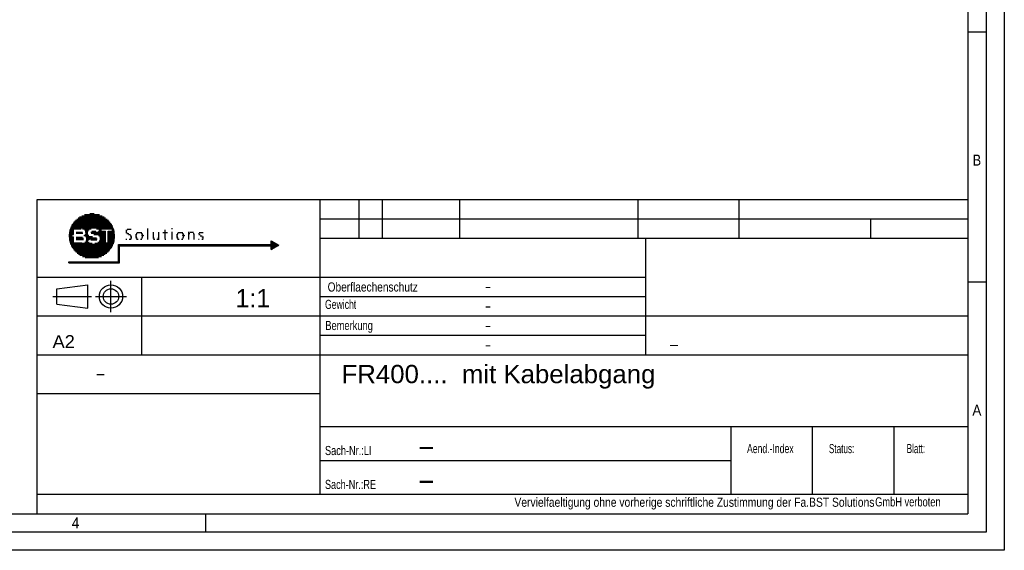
# Paper-space layout 'Blatt-1' of a CAD drawing. Header units: millimetres. Extents: x 0 to 594, y 0 to 420.
# Tile 3 of 4: x 325 to 594, y 0 to 145. Entities that reach past the tile are written whole.
import ezdxf
from ezdxf.enums import TextEntityAlignment as Align

# ---------------------------------------------------------------- set-up
doc = ezdxf.new("R2010")
doc.units = ezdxf.units.MM
doc.layers.add('LAYER0', color=7, linetype='Continuous')
doc.styles.add('VERO0-osifont', font='osifont-2014-11-14.ttf')
doc.styles.add('VERO1-TXT', font='txt')

# ---------------------------------------------------------------- blocks, each defined once
blk = doc.blocks.new('Entity set 0')
at = {"layer": 'LAYER0', "color": 252, "linetype": 'Continuous'}
for p, q in [((594, 420), (594, 0)), ((589, 415), (589, 5)), ((584, 141.67), (589, 141.67)), ((584, 73.33), (589, 73.33)), ((375.62, 10), (375.62, 5)), ((589, 5), (20, 5)), ((594, 0), (0, 0))]:
    blk.add_line(p, q, dxfattribs=at)
at = {"layer": 'LAYER0', "color": 4, "linetype": 'Continuous'}
for p in [(584, 410), (25, 10)]:
    blk.add_line(p, (584, 10), dxfattribs=at)
at = {"layer": 'LAYER0', "color": 7, "linetype": 'Continuous', "style": 'VERO0-osifont'}
for s, width, p, p2 in [('B', 0.977133, (585.34, 105.12), (587.66, 105.12)), ('A', 0.980459, (585.27, 36.79), (587.73, 36.79)), ('4', 0.976191, (339.04, 6), (341.08, 6))]:
    blk.add_text(s, height=3, dxfattribs=dict(at, width=width)).set_placement(p, p2, align=Align.FIT)
blk = doc.blocks.new('Entity set 1')
at = {"layer": 'LAYER0', "color": 136, "linetype": 'Continuous'}
for p, q in [((329.6, 95.86), (584, 95.86)), ((329.6, 10), (329.6, 95.86)), ((329.6, 95.86), (584, 95.86)), ((406.98, 15.3), (406.98, 95.86)), ((417.58, 85.26), (417.58, 95.86)), ((423.94, 85.26), (423.94, 95.86)), ((445.14, 85.26), (445.14, 95.86)), ((493.9, 85.26), (493.9, 95.86)), ((521.46, 85.26), (521.46, 95.86)), ((406.98, 90.56), (584, 90.56)), ((557.5, 85.26), (557.5, 90.56)), ((406.98, 85.26), (584, 85.26)), ((496.02, 53.46), (496.02, 85.26)), ((329.6, 74.66), (496.02, 74.66)), ((349.74, 65.12), (349.74, 73.6)), ((358.22, 53.46), (358.22, 74.66)), ((334.9, 71.48), (343.38, 72.54)), ((334.9, 67.24), (334.9, 71.48)), ((343.38, 66.18), (343.38, 72.54)), ((333.84, 69.36), (344.44, 69.36)), ((345.5, 69.36), (353.98, 69.36)), ((406.98, 69.36), (496.02, 69.36)), ((334.9, 67.24), (343.38, 66.18)), ((329.6, 64.06), (584, 64.06)), ((406.98, 58.76), (496.02, 58.76)), ((329.6, 53.46), (584, 53.46)), ((329.6, 42.86), (406.98, 42.86)), ((406.98, 33.85), (584, 33.85)), ((519.34, 15.3), (519.34, 33.85)), ((541.6, 15.3), (541.6, 33.85)), ((563.86, 15.3), (563.86, 33.85)), ((406.98, 24.58), (519.34, 24.58)), ((329.6, 15.3), (584, 15.3))]:
    blk.add_line(p, q, dxfattribs=at)
at = {"layer": 'LAYER0', "color": 4, "linetype": 'Continuous'}
for p, q in [((342.5, 91.73), (346.57, 91.73)), ((343.97, 92.03), (345.11, 92.03)), ((339.07, 89.03), (349.98, 89.03)), ((339.3, 89.33), (349.75, 89.33)), ((339.54, 89.63), (349.52, 89.63)), ((339.78, 89.93), (349.28, 89.93)), ((340.02, 90.23), (349.05, 90.23)), ((340.37, 90.53), (348.68, 90.53)), ((340.78, 90.83), (348.28, 90.83)), ((341.18, 91.13), (347.89, 91.13)), ((341.74, 91.43), (347.3, 91.43)), ((338.25, 86.33), (339.52, 86.33)), ((338.3, 86.63), (339.52, 86.63)), ((338.34, 86.93), (339.52, 86.93)), ((338.39, 87.23), (339.52, 87.23)), ((338.43, 87.53), (339.52, 87.53)), ((338.55, 87.83), (339.52, 87.83)), ((338.68, 88.13), (350.38, 88.13)), ((338.81, 88.43), (350.25, 88.43)), ((338.94, 88.73), (350.12, 88.73)), ((339.05, 86.32), (339.52, 86.32)), ((339.05, 86.01), (339.05, 86.32)), ((339.52, 86.32), (339.52, 87.87)), ((339.52, 87.87), (341.63, 87.87)), ((340.25, 86.92), (342, 86.92)), ((340.25, 86.62), (342.01, 86.62)), ((341.92, 87.83), (344.34, 87.83)), ((342.49, 87.53), (343.8, 87.53)), ((342.61, 86.33), (343.49, 86.33)), ((342.69, 87.23), (343.54, 87.23)), ((342.74, 86.63), (343.43, 86.63)), ((342.75, 86.93), (343.44, 86.93)), ((342.76, 86.83), (342.76, 86.75)), ((342.76, 86.75), (343.42, 86.75)), ((342.76, 86.74), (343.42, 86.74)), ((343.42, 86.78), (343.42, 86.75)), ((344.21, 86.93), (346.03, 86.93)), ((344.28, 86.63), (348.25, 86.63)), ((344.48, 87.23), (345.57, 87.23)), ((345.09, 86.33), (348.25, 86.33)), ((345.81, 87.83), (347.1, 87.83)), ((346.09, 86.88), (346.48, 87.22)), ((346.15, 86.93), (348.25, 86.93)), ((346.41, 87.53), (347.1, 87.53)), ((346.48, 87.22), (347.1, 87.22)), ((346.49, 87.23), (346.63, 87.35)), ((346.49, 87.23), (347.1, 87.23)), ((346.49, 87.23), (347.1, 87.23)), ((347.1, 87.87), (350.14, 87.87)), ((347.1, 87.23), (347.1, 87.87)), ((347.1, 87.19), (347.1, 87.22)), ((347.1, 87.19), (348.25, 87.19)), ((348.25, 83.99), (348.25, 87.19)), ((348.98, 87.19), (350.14, 87.19)), ((348.98, 83.99), (348.98, 87.19)), ((348.98, 86.93), (350.71, 86.93)), ((348.98, 86.63), (350.75, 86.63)), ((348.98, 86.33), (350.79, 86.33)), ((350.14, 87.19), (350.14, 87.87)), ((350.14, 87.83), (350.5, 87.83)), ((350.14, 87.53), (350.63, 87.53)), ((350.14, 87.23), (350.67, 87.23)), ((338.21, 86.03), (339.05, 86.03)), ((338.21, 86.01), (339.05, 86.01)), ((338.21, 86), (339.05, 86)), ((338.24, 85.73), (339.05, 85.73)), ((338.28, 85.43), (339.52, 85.43)), ((338.31, 85.13), (339.52, 85.13)), ((338.35, 84.83), (339.52, 84.83)), ((338.38, 84.53), (339.52, 84.53)), ((338.47, 84.23), (339.52, 84.23)), ((338.59, 83.93), (344.64, 83.93)), ((338.71, 83.63), (350.35, 83.63)), ((339.05, 85.64), (339.05, 86)), ((339.05, 85.64), (339.52, 85.64)), ((339.52, 83.99), (339.52, 85.64)), ((339.52, 83.99), (341.77, 83.99)), ((340.25, 85.57), (341.99, 85.57)), ((340.25, 85.27), (342.24, 85.27)), ((340.25, 84.97), (342.22, 84.97)), ((342.34, 86.03), (343.67, 86.03)), ((342.56, 84.23), (343.79, 84.23)), ((342.77, 85.73), (344.65, 85.73)), ((342.83, 84.53), (343.4, 84.53)), ((342.94, 85.43), (345.78, 85.43)), ((342.95, 84.83), (343.54, 84.83)), ((342.98, 85.13), (345.96, 85.13)), ((343.3, 84.62), (343.86, 85.11)), ((344.2, 84.83), (345.83, 84.83)), ((345.37, 83.93), (350.48, 83.93)), ((346.17, 84.23), (348.25, 84.23)), ((346.36, 86.03), (348.25, 86.03)), ((346.5, 84.53), (348.25, 84.53)), ((346.64, 85.73), (348.25, 85.73)), ((346.67, 84.83), (348.25, 84.83)), ((346.72, 85.43), (348.25, 85.43)), ((346.73, 85.13), (348.25, 85.13)), ((348.25, 83.99), (348.98, 83.99)), ((348.98, 86.03), (350.83, 86.03)), ((348.98, 85.73), (350.83, 85.73)), ((348.98, 85.43), (350.79, 85.43)), ((348.98, 85.13), (350.74, 85.13)), ((348.98, 84.83), (350.7, 84.83)), ((348.98, 84.53), (350.66, 84.53)), ((348.98, 84.23), (350.61, 84.23)), ((351.77, 83.55), (393.52, 83.55)), ((351.77, 78.84), (351.77, 83.55)), ((393.52, 84.61), (395.64, 83.39)), ((393.52, 83.55), (393.52, 84.61)), ((393.52, 84.52), (393.68, 84.52)), ((393.52, 84.22), (394.2, 84.22)), ((393.52, 83.92), (394.72, 83.92)), ((393.52, 83.62), (395.23, 83.62)), ((338.83, 83.33), (350.21, 83.33)), ((338.96, 83.03), (350.08, 83.03)), ((339.14, 82.73), (349.94, 82.73)), ((339.37, 82.43), (349.7, 82.43)), ((339.59, 82.13), (349.46, 82.13)), ((339.82, 81.83), (349.22, 81.83)), ((340.09, 81.53), (348.98, 81.53)), ((340.48, 81.23), (348.59, 81.23)), ((340.87, 80.93), (348.18, 80.93)), ((351.77, 83.32), (395.53, 83.32)), ((351.77, 83.02), (352.09, 83.02)), ((351.77, 82.72), (352.09, 82.72)), ((351.77, 82.42), (352.09, 82.42)), ((351.77, 82.12), (352.09, 82.12)), ((351.77, 81.82), (352.09, 81.82)), ((351.77, 81.52), (352.09, 81.52)), ((351.77, 81.22), (352.09, 81.22)), ((351.77, 80.92), (352.09, 80.92)), ((352.09, 83.23), (393.52, 83.23)), ((352.09, 78.52), (352.09, 83.23)), ((393.52, 82.16), (395.64, 83.39)), ((393.52, 82.16), (393.52, 83.23)), ((393.52, 83.02), (395.01, 83.02)), ((393.52, 82.72), (394.49, 82.72)), ((393.52, 82.42), (393.97, 82.42)), ((338.2, 78.84), (351.77, 78.84)), ((338.2, 78.52), (338.2, 78.84)), ((338.2, 78.82), (352.09, 78.82)), ((338.2, 78.52), (352.09, 78.52)), ((341.26, 80.63), (347.77, 80.63)), ((341.94, 80.33), (347.13, 80.33)), ((342.65, 80.03), (346.37, 80.03)), ((351.77, 80.62), (352.09, 80.62)), ((351.77, 80.32), (352.09, 80.32)), ((351.77, 80.02), (352.09, 80.02)), ((351.77, 79.72), (352.09, 79.72)), ((351.77, 79.42), (352.09, 79.42)), ((351.77, 79.12), (352.09, 79.12))]:
    blk.add_line(p, q, dxfattribs=at)
at = {"layer": 'LAYER0', "color": 9, "linetype": 'Continuous'}
for p, q in [((353.76, 87.16), (354.06, 87.16)), ((353.81, 86.86), (354.16, 86.86)), ((353.84, 87.46), (354.18, 87.46)), ((354.05, 86.56), (354.58, 86.56)), ((354.15, 87.76), (355.3, 87.76)), ((354.52, 86.26), (355.09, 86.26)), ((356.49, 86.26), (356.79, 86.26)), ((356.59, 86.56), (356.92, 86.56)), ((356.82, 86.86), (358.14, 86.86)), ((358.04, 86.56), (358.37, 86.56)), ((358.17, 86.26), (358.48, 86.26)), ((359.63, 87.81), (359.9, 87.81)), ((359.63, 87.51), (359.9, 87.51)), ((359.63, 87.21), (359.9, 87.21)), ((359.63, 86.91), (359.9, 86.91)), ((359.63, 86.61), (359.9, 86.61)), ((359.63, 86.31), (359.9, 86.31)), ((361.2, 86.86), (361.47, 86.86)), ((361.2, 86.56), (361.47, 86.56)), ((361.2, 86.26), (361.47, 86.26)), ((362.65, 86.86), (362.92, 86.86)), ((362.65, 86.56), (362.92, 86.56)), ((362.65, 86.26), (362.92, 86.26)), ((363.96, 86.86), (365.17, 86.86)), ((364.39, 87.46), (364.66, 87.46)), ((364.39, 87.16), (364.66, 87.16)), ((364.39, 86.56), (364.66, 86.56)), ((364.39, 86.26), (364.66, 86.26)), ((366.26, 87.92), (366.53, 87.92)), ((366.26, 86.91), (366.53, 86.91)), ((366.26, 86.61), (366.53, 86.61)), ((366.26, 86.31), (366.53, 86.31)), ((367.7, 86.26), (368, 86.26)), ((367.8, 86.56), (368.13, 86.56)), ((368.03, 86.86), (369.35, 86.86)), ((369.25, 86.56), (369.58, 86.56)), ((369.38, 86.26), (369.68, 86.26)), ((370.84, 86.91), (371.09, 86.91)), ((370.84, 86.61), (371.28, 86.61)), ((370.84, 86.31), (371.15, 86.31)), ((371.29, 86.91), (372.32, 86.91)), ((372.2, 86.61), (372.51, 86.61)), ((372.29, 86.31), (372.56, 86.31)), ((373.7, 86.56), (373.97, 86.56)), ((373.75, 86.26), (374.12, 86.26)), ((373.82, 86.86), (374.94, 86.86)), ((353.78, 85.06), (354.12, 85.06)), ((354.73, 85.06), (355.23, 85.06)), ((354.97, 85.96), (355.35, 85.96)), ((355.09, 85.36), (355.4, 85.36)), ((355.14, 85.66), (355.44, 85.66)), ((356.45, 85.96), (356.75, 85.96)), ((356.47, 85.66), (356.77, 85.66)), ((356.56, 85.36), (356.88, 85.36)), ((356.74, 85.06), (357.17, 85.06)), ((357.79, 85.06), (358.22, 85.06)), ((358.08, 85.36), (358.4, 85.36)), ((358.19, 85.66), (358.49, 85.66)), ((358.2, 86.09), (358.5, 86.09)), ((358.2, 86.09), (358.21, 85.97)), ((358.21, 85.92), (358.21, 85.97)), ((358.21, 85.97), (358.51, 85.97)), ((358.21, 85.96), (358.51, 85.96)), ((358.5, 86.09), (358.51, 85.97)), ((358.51, 85.97), (358.51, 85.92)), ((359.63, 86.01), (359.9, 86.01)), ((359.63, 85.71), (359.9, 85.71)), ((359.63, 85.41), (359.9, 85.41)), ((359.63, 85.11), (359.9, 85.11)), ((361.2, 85.96), (361.47, 85.96)), ((361.2, 85.66), (361.47, 85.66)), ((361.22, 85.36), (361.51, 85.36)), ((361.34, 85.06), (361.72, 85.06)), ((362.29, 85.06), (362.59, 85.06)), ((362.56, 85.36), (362.92, 85.36)), ((362.64, 85.66), (362.92, 85.66)), ((362.65, 85.96), (362.92, 85.96)), ((362.68, 85.06), (362.93, 85.06)), ((364.39, 85.96), (364.66, 85.96)), ((364.39, 85.66), (364.66, 85.66)), ((364.39, 85.36), (364.66, 85.36)), ((364.43, 85.06), (364.76, 85.06)), ((366.26, 86.01), (366.53, 86.01)), ((366.26, 85.71), (366.53, 85.71)), ((366.26, 85.41), (366.53, 85.41)), ((366.26, 85.11), (366.53, 85.11)), ((367.66, 85.96), (367.96, 85.96)), ((367.68, 85.66), (367.98, 85.66)), ((367.77, 85.36), (368.08, 85.36)), ((367.95, 85.06), (368.38, 85.06)), ((369, 85.06), (369.42, 85.06)), ((369.29, 85.36), (369.61, 85.36)), ((369.39, 85.66), (369.7, 85.66)), ((369.41, 86.1), (369.71, 86.1)), ((369.41, 86.1), (369.42, 85.99)), ((369.42, 85.92), (369.42, 85.99)), ((369.42, 85.99), (369.72, 85.99)), ((369.42, 85.96), (369.72, 85.96)), ((369.71, 86.1), (369.72, 85.99)), ((369.72, 85.99), (369.72, 85.92)), ((370.84, 86.01), (371.11, 86.01)), ((370.84, 85.71), (371.11, 85.71)), ((370.84, 85.41), (371.11, 85.41)), ((370.84, 85.11), (371.11, 85.11)), ((372.29, 86.01), (372.57, 86.01)), ((372.29, 85.71), (372.57, 85.71)), ((372.29, 85.41), (372.57, 85.41)), ((372.29, 85.11), (372.57, 85.11)), ((373.68, 85.06), (373.87, 85.06)), ((374.09, 85.96), (374.66, 85.96)), ((374.55, 85.06), (374.96, 85.06)), ((374.62, 85.66), (375.01, 85.66)), ((374.75, 85.36), (375.05, 85.36))]:
    blk.add_line(p, q, dxfattribs=at)
at = {"layer": 'LAYER0', "color": 7, "linetype": 'Continuous'}
for radius in [3.18, 2.12]:
    blk.add_circle((349.74, 69.36), radius, dxfattribs=at)
at = {"layer": 'LAYER0', "color": 7, "linetype": 'Continuous', "style": 'VERO1-TXT'}
for s, height, width, p, p2 in [('Oberflaechenschutz', 2.5, 0.685911, (408.98, 70.71), (433.64, 70.71)), ('1:1', 5, 0.968762, (383.81, 66.4), (393.26, 66.4)), ('-', 2.5, 0.6561, (451.96, 70.82), (453.68, 70.82)), ('Gewicht', 2.5, 0.618057, (408.27, 65.96), (416.8, 65.96)), ('-', 2.5, 0.6561, (451.96, 65.52), (453.68, 65.52)), ('Bemerkung', 2.5, 0.642143, (408.35, 60.19), (421.35, 60.19)), ('-', 2.5, 0.6561, (451.96, 60.22), (453.68, 60.22)), ('A2', 3.5, 1.040486, (333.78, 55.29), (339.85, 55.29)), ('-', 2.5, 0.6561, (451.96, 54.92), (453.68, 54.92)), ('-', 3, 0.932028, (502.24, 54.8), (505.17, 54.8)), ('FR400....  mit Kabelabgang', 5, 0.806529, (412.77, 45.67), (498.61, 45.67)), ('-', 3, 0.932028, (345.4, 46.82), (348.32, 46.82)), ('Sach-Nr.:LI', 2.5, 0.600164, (408.26, 26.02), (420.98, 26.02)), ('-', 5, 0.932028, (433.51, 26.05), (438.4, 26.05)), ('Aend.-Index', 2.5, 0.569737, (523.65, 26.55), (536.4, 26.55)), ('Status:', 2.5, 0.556421, (546.04, 26.55), (553, 26.55)), ('Blatt:', 2.5, 0.543358, (567.31, 26.55), (572.36, 26.55)), ('Sach-Nr.:RE', 2.5, 0.601086, (408.26, 16.75), (422.21, 16.75)), ('-', 5, 0.932028, (433.51, 16.78), (438.4, 16.78)), ('Vervielfaeltigung ohne vorherige schriftliche Zustimmung der Fa.BST Solutions', 2.5, 0.650044, (460.06, 11.89), (558.49, 11.89)), (' GmbH verboten', 2.5, 0.591369, (557.99, 11.99), (576.58, 11.99))]:
    blk.add_text(s, height=height, dxfattribs=dict(at, width=width)).set_placement(p, p2, align=Align.FIT)

psp = doc.layouts.new('Blatt-1')

# ---------------------------------------------------------------- block references
at = {"layer": 'LAYER0', "color": 4, "linetype": 'Continuous'}
for name in ['Entity set 0', 'Entity set 1']:
    psp.add_blockref(name, (0, 0), dxfattribs=at)

doc.saveas('drawing.dxf')
